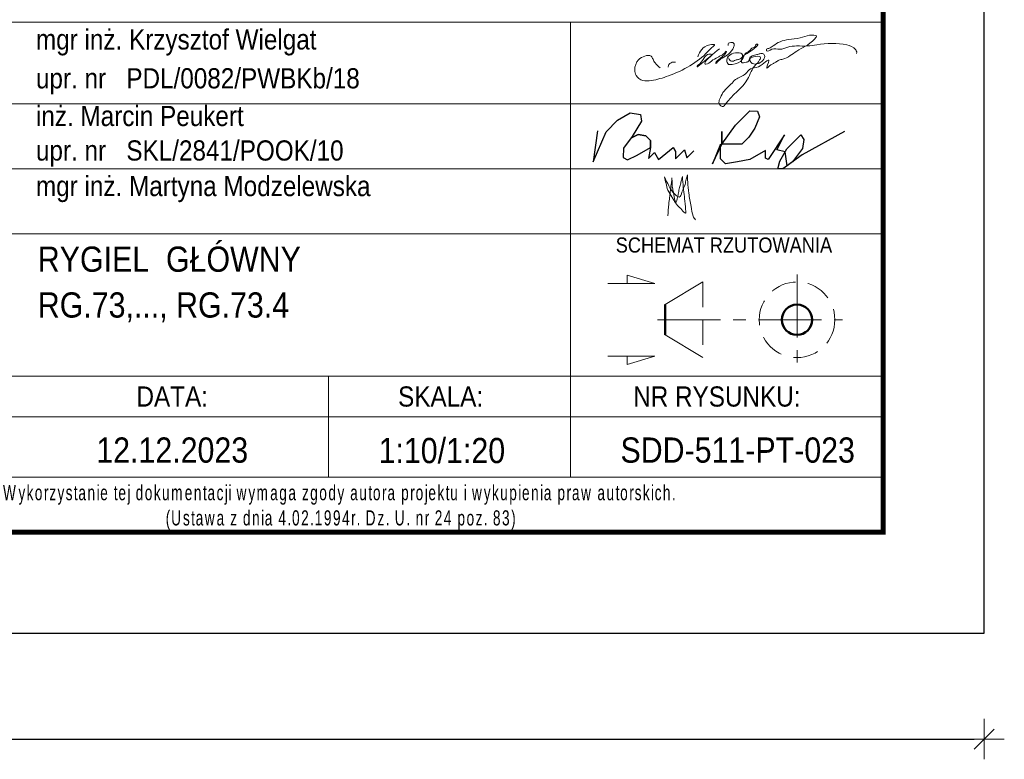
# Model space of a CAD drawing. Header units: millimetres. Extents: x 3526 to 4380, y 11541 to 12002.
# Tile 97 of 127: x 4282 to 4380, y 11541 to 11614. Entities that reach past the tile are written whole.
import ezdxf
from ezdxf.enums import TextEntityAlignment as Align

# ---------------------------------------------------------------- set-up
doc = ezdxf.new("R2010")
doc.units = ezdxf.units.MM
doc.header["$LTSCALE"] = 10
doc.linetypes.add('HIDDEN', pattern=[0.375, 0.25, -0.125])
doc.linetypes.add('MITTE', pattern=[2, 1.25, -0.25, 0.25, -0.25])
doc.layers.get('Defpoints').update_dxf_attribs({"color": 1})
doc.layers.add('_FORMATKA', color=8, linetype='Continuous', plot=False)
for name, color, linetype, lineweight in [('_RAMKA', 7, 'Continuous', 35), ('PS_DIM', 4, 'Continuous', 13), ('PS_Hidden', 2, 'HIDDEN', 9), ('PS_MIDLINE', 5, 'MITTE', 13), ('PS_Pos', 1, 'Continuous', 15), ('PS_SOLID', 7, 'Continuous', 30), ('PS_TEXT', 3, 'Continuous', 18)]:
    doc.layers.add(name, color=color, linetype=linetype, lineweight=lineweight)
doc.layers.add('_tabelka', color=7, linetype='Continuous')
doc.styles.add('gil', font='txt', dxfattribs={"width": 0.9})
doc.styles.add('simplex', font='simplex.shx', dxfattribs={"width": 0.75})
doc.dimstyles.new('1_10_PRZ', dxfattribs={"dimtxt": 2, "dimasz": 1, "dimexe": 2, "dimexo": 5, "dimgap": 1, "dimtad": 1, "dimdec": 0, "dimlfac": 10, "dimtxsty": 'simplex', "dimblk": 'dimznak', "dimcen": 2, "dimse1": 1, "dimse2": 1, "dimclrt": 3, "dimadec": 1, "dimazin": 0, "dimtfac": 1, "dimtdec": 0, "dimtix": 1, "dimtmove": 2, "dimatfit": 3, "dimldrblk": 'dim-grot', "dimfxl": 1, "dimarcsym": 0})

# ---------------------------------------------------------------- blocks, each defined once
blk = doc.blocks.new('dimznak')
at = {"color": 0}
for points in [[(0, 2), (0, -2)], [(-2, 0), (2, 0)]]:
    blk.add_lwpolyline(points, dxfattribs=at)
at = {"color": 2}
blk.add_lwpolyline([(1, 1), (-1, -1)], dxfattribs=at)
blk = doc.blocks.new('*D9')
at = {"layer": 'Defpoints', "color": 0, "transparency": 16777216}
for p in [(3527.638, 11553.623), (4377.638, 11553.623), (4377.638, 11543.109)]:
    blk.add_point(p, dxfattribs=at)
at = {"layer": 'PS_DIM', "color": 0, "lineweight": -2, "transparency": 16777216}
blk.add_line((3528.638, 11543.109), (4376.638, 11543.109), dxfattribs=at)
at = {"layer": 'PS_DIM', "color": 0, "lineweight": -2, "transparency": 16777216, "rotation": 180}
blk.add_blockref('dimznak', (3527.638, 11543.109), dxfattribs=at)
at = {"layer": 'PS_DIM', "color": 0, "lineweight": -2, "transparency": 16777216}
blk.add_blockref('dimznak', (4377.638, 11543.109), dxfattribs=at)
at = {"layer": 'PS_DIM', "color": 3, "transparency": 16777216, "insert": (3952.638, 11545.109), "char_height": 2, "attachment_point": 5, "style": 'simplex'}
blk.add_mtext('8500', dxfattribs=at)
blk = doc.blocks.new('dim-grot')
blk.add_hatch(color=256).paths.add_polyline_path([(0, 0), (-2, 0.5), (-2, -0.5)])
blk.add_lwpolyline([(0, 0), (-2, 0.5), (-2, -0.5), (0, 0)])
blk = doc.blocks.new('A$C077725B1')
at = {"layer": 'PS_SOLID', "color": 5, "lineweight": 25}
for points in [[(0.45, 3.96), (0, 0.74), (1.35, 3.86), (2.53, 5.09), (3.87, 5.86), (4.96, 5.66), (5.03, 4.97), (4.09, 3.39), (3.17, 2.17), (3.12, 1.2), (3.6, 0.93), (4.61, 1.41), (5.99, 2.21), (5.97, 2.95), (5.49, 3.43), (4.71, 3.58), (3.95, 3.2), (4.71, 3.58), (5.49, 3.43), (5.97, 2.95), (5.99, 2.21), (5.79, 1.09), (6.4, 1.71), (6.83, 0.96), (8.36, 2.21), (8.58, 1.82), (8.58, 1.03), (9.53, 1.97), (9.77, 1.14), (10.51, 1.89)], [(26.25, 3.91), (21.8, 1.47), (19.81, 0), (19.26, 0), (19.47, 0.79), (20.21, 2.08), (21.68, 3.55), (21.99, 3.05), (21.86, 2.14), (20.81, 0.74), (20.25, 0.33), (20.03, 1.78), (19.17, 1.98), (19.96, 3.54), (18.27, 0.97), (18, 1.12), (18, 1.91), (16.37, 0.97), (15.05, 0.72), (13.81, 0.54), (13.29, 1.06), (13.29, 2.56), (12.47, 0.52), (13.42, 2.59), (13.42, 3.89), (13.42, 2.59), (14.85, 4.56), (16.34, 6.04), (17.15, 6.01), (17.36, 5.44), (16.89, 4.25), (16.25, 3.31), (15.51, 2.56), (13.42, 2.59)]]:
    blk.add_lwpolyline(points, dxfattribs=at)
blk = doc.blocks.new('tabela_rys')
at = {"layer": '_tabelka', "color": 251, "lineweight": 15}
for p, q in [((21.617, 58.324), (131.619, 58.324)), ((21.617, 58.324), (131.619, 58.324)), ((100.617, 58.324), (100.617, 37.331)), ((21.617, 50.244), (131.619, 50.244)), ((21.617, 43.788), (131.619, 43.788)), ((21.617, 37.331), (131.619, 37.331)), ((21.617, 37.331), (131.619, 37.331)), ((21.617, 37.331), (131.619, 37.331)), ((21.617, 37.331), (131.619, 37.331)), ((21.617, 37.331), (131.619, 37.331)), ((21.617, 37.331), (131.619, 37.331)), ((21.617, 37.331), (131.619, 37.331)), ((21.617, 37.331), (131.619, 37.331)), ((100.617, 37.331), (100.617, 13.22)), ((21.617, 23.22), (131.619, 23.22)), ((131.619, 23.22), (21.617, 23.22)), ((76.617, 23.22), (76.617, 13.22)), ((21.617, 19.22), (131.619, 19.22)), ((21.617, 13.22), (131.619, 13.22))]:
    blk.add_line(p, q, dxfattribs=at)
at = {"layer": '_tabelka', "color": 251, "lineweight": 30}
blk.add_lwpolyline([(131.619, 123.55), (21.617, 123.55), (21.617, 7.769), (131.619, 7.769)], close=True, dxfattribs=at)
at = {"layer": 'PS_DIM', "color": 5, "true_color": 0x1d16e9}
for points in [[(116.267, 54.778), (116.395, 54.557), (116.576, 54.452), (116.963, 54.556), (117.271, 54.638), (117.58, 54.816), (117.657, 55.105), (117.194, 55.297), (116.428, 55.092), (116.183, 54.847), (116.107, 54.564), (116.283, 54.147), (116.647, 54.147), (117.636, 54.623), (118.013, 55.277), (118.301, 55.444), (118.596, 55.738), (118.911, 55.92), (119.04, 56.143), (119.091, 56.157), (118.237, 55.303), (117.837, 55.072), (117.567, 54.605), (117.567, 54.35), (118.025, 54.35), (118.296, 54.506), (118.352, 54.716), (118.625, 54.99), (119.089, 55.114), (119.382, 55.193), (119.718, 55.193), (119.863, 54.941), (119.563, 54.422), (119.251, 54.241), (118.633, 54.241), (118.445, 54.429), (118.389, 54.638), (119.458, 54.796), (119.298, 54.519), (119.176, 54.309), (118.994, 54.126), (118.153, 52.671), (115.925, 50.15), (115.75, 49.975), (115.516, 50.038), (115.329, 50.361), (115.462, 50.857), (115.827, 51.49), (116.51, 52.173), (116.972, 52.634), (117.942, 53.195), (118.449, 53.702), (119.242, 53.914), (120.281, 54.514), (120.083, 53.776), (120.47, 54.094), (120.718, 54.237), (120.959, 54.377), (121.277, 54.56), (121.662, 54.663), (123.034, 55.455), (124.83, 56.691), (124.988, 56.964), (124.746, 57.028), (124.288, 57.028), (123.367, 56.781), (122.223, 56.609), (121.396, 56.387), (120.688, 55.978), (120.265, 55.734), (120.024, 55.595), (120.05, 55.499), (120.566, 55.638), (121.344, 55.638), (122.151, 55.854), (123.026, 55.971), (124.107, 55.971), (125.015, 56.083), (128.002, 56.083), (128.89, 55.57), (128.975, 55.254), (128.949, 55.228)], [(109.485, 53.8), (108.993, 54.292), (108.789, 54.646), (108.604, 54.966), (107.985, 54.966), (107.358, 54.604), (106.973, 53.574), (107.118, 53.035), (107.768, 52.545), (108.617, 52.545), (110.316, 53), (114.183, 55.371), (114.626, 55.814), (114.897, 56.085), (114.409, 56.085), (113.226, 54.901)], [(115.363, 55.7), (113.223, 53.93), (113.179, 53.905), (113.179, 53.979), (113.332, 54.132), (113.559, 54.359), (114.452, 55.166), (114.545, 55.141), (113.987, 54.42), (113.952, 54.18), (114.031, 54.159), (114.583, 54.477), (115.189, 54.827), (115.457, 54.982), (115.734, 55.142), (115.953, 55.361), (116.043, 55.451), (116.06, 55.385), (116.02, 55.285), (115.287, 54.609), (115.062, 54.384), (115.02, 54.227), (115.14, 54.347), (115.641, 54.75), (116.773, 55.824), (116.82, 55.998), (116.82, 56.171), (116.686, 56.304), (116.503, 56.304), (116.263, 56.24), (116.227, 56.108), (116.227, 56.003)], [(111.022, 54.376), (110.576, 54.311), (110.367, 54.141), (110.276, 53.863)], [(109.916, 42.985), (110.363, 42.101), (110.655, 41.594), (111.095, 41.154), (111.381, 40.989), (111.658, 41.467), (111.964, 42.251), (112.076, 42.757), (112.199, 43.186)], [(111.706, 43.01), (111.789, 41.967), (111.901, 41.032), (111.995, 40.027), (111.995, 39.379), (111.654, 39.72), (111.222, 40.152), (110.844, 40.684), (110.647, 41.025), (110.263, 41.69), (110.076, 42.333), (109.916, 42.985)], [(110.647, 42.895), (110.685, 42.379), (110.685, 42.144), (110.7, 41.974), (110.714, 41.904), (110.762, 41.676), (110.807, 41.474), (110.84, 41.291), (110.915, 40.879), (111.01, 40.526), (111.039, 40.474), (111.145, 40.656), (111.217, 40.95), (111.293, 41.275), (111.376, 41.81), (111.503, 42.257), (111.604, 42.655), (111.711, 43.027)], [(112.199, 43.186), (112.226, 42.5), (112.329, 41.377), (112.563, 40.056), (112.77, 39.097), (112.984, 38.727)], [(110.259, 39.14), (110.353, 40.274), (110.426, 40.937), (110.495, 41.467), (110.591, 42.258), (110.647, 42.752), (110.647, 42.895)]]:
    blk.add_spline(points, degree=3, dxfattribs=at)
at = {"layer": 'PS_Hidden'}
blk.add_line((113.733, 32.575), (113.733, 25.075), dxfattribs=at)
blk.add_circle((123.066, 28.825), 3.75, dxfattribs=at)
at = {"layer": 'PS_MIDLINE', "ltscale": 0.5}
for p, q in [((123.066, 33.325), (123.066, 24.325)), ((109.233, 28.825), (127.566, 28.825))]:
    blk.add_line(p, q, dxfattribs=at)
at = {"layer": 'PS_Pos'}
for p, q in [((109.983, 30.325), (113.733, 32.575)), ((113.733, 25.075), (109.983, 27.325))]:
    blk.add_line(p, q, dxfattribs=at)
at = {"layer": 'PS_Pos', "lineweight": 50}
blk.add_line((109.983, 27.325), (109.983, 30.325), dxfattribs=at)
at = {"layer": 'PS_SOLID', "lineweight": 50}
blk.add_line((109.983, 30.325), (109.983, 27.325), dxfattribs=at)
blk.add_circle((123.066, 28.825), 1.5, dxfattribs=at)
blk.add_circle((123.066, 28.825), 1.5, dxfattribs=at)
at = {"layer": 'PS_TEXT', "color": 7}
for p, q in [((108.951, 32.437), (106.217, 33.258)), ((106.217, 33.258), (106.217, 32.437)), ((108.951, 32.437), (104.304, 32.437)), ((108.951, 25.213), (104.304, 25.213)), ((108.951, 25.213), (106.217, 24.393)), ((106.217, 24.393), (106.217, 25.213))]:
    blk.add_line(p, q, dxfattribs=at)
at = {"layer": 'PS_Pos', "color": 7, "xscale": 0.9500000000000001, "yscale": 0.9500000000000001, "zscale": 0.9500000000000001}
blk.add_blockref('A$C077725B1', (102.85, 43.788), dxfattribs=at)
at = {"layer": '_tabelka', "color": 7, "style": 'gil', "width": 0.9}
for s, p in [('mgr inż. Krzysztof Wielgat', (47.601, 56.618)), ('upr. nr   PDL/0082/PWBKb/18 ', (47.601, 52.765)), ('inż. Marcin Peukert', (47.601, 49.029)), ('upr. nr   SKL/2841/POOK/10 ', (47.601, 45.609)), ('mgr inż. Martyna Modzelewska', (47.601, 42.082))]:
    blk.add_text(s, height=2, dxfattribs=at).set_placement(p, align=Align.MIDDLE_LEFT)
at = {"layer": '_tabelka', "color": 251, "style": 'gil', "width": 0.9}
for s, p in [('DATA:', (61.116, 21.22)), ('SKALA:', (87.725, 21.22)), ('NR RYSUNKU:', (115.118, 21.22))]:
    blk.add_text(s, height=2, dxfattribs=at).set_placement(p, align=Align.MIDDLE)
at = {"layer": '_tabelka', "color": 7, "lineweight": 13, "insert": (22.628, 10.21), "char_height": 1.5, "attachment_point": 4, "style": 'gil'}
blk.add_mtext_dynamic_manual_height_columns('\\pi19.101;{\\W0.7;\\T1.2;Wykorzystanie tej dokumentacji wymaga zgody autora projektu i wykupienia praw autorskich.\\P\\pi35.865;(Ustawa z dnia 4.02.1994r. Dz. U. nr 24 poz. 83)}', width=107.59362, gutter_width=12.5, heights=[0], dxfattribs=at)
at = {"layer": '_tabelka', "color": 7, "style": 'gil', "width": 0.9}
for p in [(47.788, 34.834), (47.788, 30.292), (47.788, 26.062)]:
    blk.add_attdef('NAZWA_RYS:', text='', height=2.5, dxfattribs=at).set_placement(p, align=Align.MIDDLE_LEFT)
blk.add_attdef('FORMAT', text='', height=2.5, dxfattribs=at).set_placement((33.116, 15.911), align=Align.MIDDLE)
at = {"layer": '_tabelka', "color": 7, "style": 'gil', "width": 0.9, "flags": 8}
for tag, p in [('DATA', (61.115, 15.911)), ('SKALA', (87.85, 15.911)), ('NR_RYSUNKU', (117.184, 15.911))]:
    blk.add_attdef(tag, text='', height=2.5, dxfattribs=at).set_placement(p, align=Align.MIDDLE)
at = {"layer": 'PS_TEXT', "color": 7, "insert": (100.878, 36.983), "char_height": 1.5, "width": 31.00282, "attachment_point": 1, "style": 'gil'}
blk.add_mtext('\\pi4.2099;SCHEMAT RZUTOWANIA', dxfattribs=at)

msp = doc.modelspace()

# ---------------------------------------------------------------- linework, layer by layer
at = {"layer": '_FORMATKA', "lineweight": -3}
msp.add_lwpolyline([(3527.638, 11553.623), (4377.638, 11553.623), (4377.638, 11973.623), (3527.638, 11973.623)], close=True, dxfattribs=at)
at = {"layer": '_RAMKA', "lineweight": -3, "const_width": 0.5}
msp.add_lwpolyline([(3557.638, 11563.623), (4367.638, 11563.623), (4367.638, 11963.623), (3557.638, 11963.623)], close=True, dxfattribs=at)

# ---------------------------------------------------------------- block references
at = {"layer": 'PS_DIM', "color": 7}
ref = msp.add_blockref('tabela_rys', (4236.019, 11555.855), dxfattribs=at)
ref.add_attrib('DATA', '12.12.2023', dxfattribs={"layer": '_tabelka', "color": 7, "height": 2.5, "style": 'gil', "width": 0.9, "flags": 8}).set_placement((4297.134, 11571.766), align=Align.MIDDLE)
ref.add_attrib('SKALA', '1:10/1:20', dxfattribs={"layer": '_tabelka', "color": 7, "height": 2.5, "style": 'gil', "width": 0.9, "flags": 8}).set_placement((4323.869, 11571.766), align=Align.MIDDLE)
ref.add_attrib('NR_RYSUNKU', 'SDD-511-PT-023', dxfattribs={"layer": '_tabelka', "color": 7, "height": 2.5, "style": 'gil', "width": 0.9, "flags": 8}).set_placement((4353.203, 11571.766), align=Align.MIDDLE)
ref.add_attrib('NAZWA_RYS:', 'RYGIEL  GŁÓWNY ', dxfattribs={"layer": '_tabelka', "color": 7, "height": 2.5, "style": 'gil', "width": 0.9}).set_placement((4283.807, 11590.689), align=Align.MIDDLE_LEFT)
ref.add_attrib('NAZWA_RYS:', 'RG.73,..., RG.73.4', dxfattribs={"layer": '_tabelka', "color": 7, "height": 2.5, "style": 'gil', "width": 0.9}).set_placement((4283.807, 11586.147), align=Align.MIDDLE_LEFT)

# ---------------------------------------------------------------- dimensions: what is measured, and where the dimension line sits
at = {"layer": 'PS_DIM'}
dim = msp.add_linear_dim(base=(4377.638, 11543.109), p1=(3527.638, 11553.623), p2=(4377.638, 11553.623), dimstyle='1_10_PRZ', dxfattribs=at)
dim.commit()
dim.dimension.update_dxf_attribs({"geometry": '*D9', "text_midpoint": (3952.638, 11545.109)})

doc.saveas('drawing.dxf')
